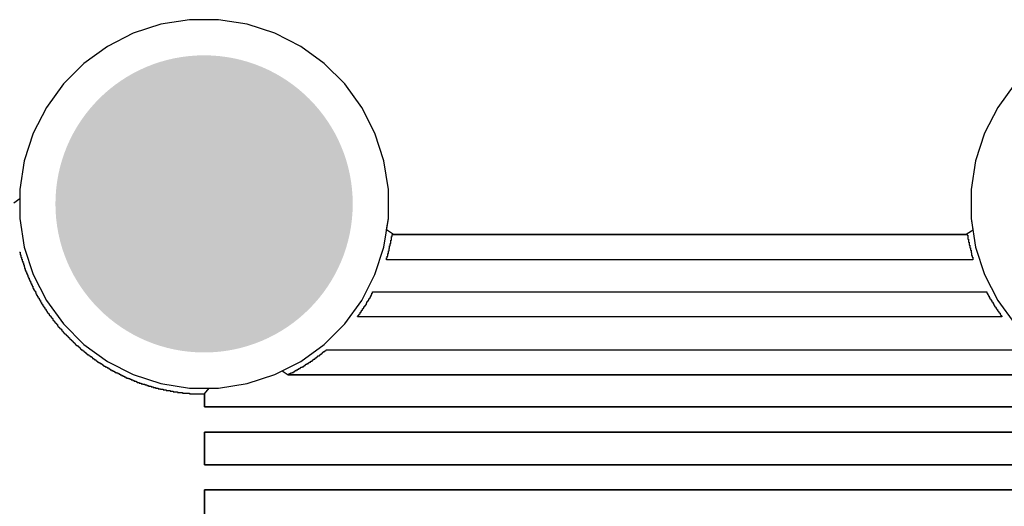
# Model space of a CAD drawing. Header units: inches. Extents: x 0 to 140, y 0 to 140.
# Tile 34 of 42: x 115 to 131, y 17 to 25. Entities that reach past the tile are written whole.
import ezdxf

# ---------------------------------------------------------------- set-up
doc = ezdxf.new("R2010")
doc.units = ezdxf.units.IN
for name, color, linetype in [('BOTTOM', 5, 'Continuous'), ('Bottom Solder', 6, 'Continuous'), ('Pad Holes', 156, 'Continuous'), ('TOP', 1, 'Continuous'), ('Top Solder', 216, 'Continuous')]:
    doc.layers.add(name, color=color, linetype=linetype)

msp = doc.modelspace()

# ---------------------------------------------------------------- hatches: boundary and pattern name
at = {"layer": 'BOTTOM'}
h = msp.add_hatch(color=5, dxfattribs=at)
edge = h.paths.add_edge_path()
edge.add_arc((118, 22), 1.5, 0, 360)
at = {"layer": 'Bottom Solder'}
h = msp.add_hatch(color=6, dxfattribs=at)
edge = h.paths.add_edge_path()
edge.add_arc((118, 22), 2.5, 0, 360)
at = {"layer": 'Pad Holes'}
h = msp.add_hatch(color=7, dxfattribs=at)
edge = h.paths.add_edge_path()
edge.add_arc((118, 22), 1.75, 0, 360)
at = {"layer": 'TOP'}
h = msp.add_hatch(color=1, dxfattribs=at)
edge = h.paths.add_edge_path()
edge.add_arc((118, 22), 1.5, 0, 360)
at = {"layer": 'Top Solder'}
h = msp.add_hatch(color=216, dxfattribs=at)
edge = h.paths.add_edge_path()
edge.add_arc((118, 22), 2.5, 0, 360)

# ---------------------------------------------------------------- linework, layer by layer
at = {"layer": 'BOTTOM'}
for p, q in [((117.274, 25.023), (116.81, 24.873)), ((117.756, 25.1), (117.274, 25.023)), ((118.244, 25.1), (117.756, 25.1)), ((118.726, 25.023), (118.244, 25.1)), ((119.19, 24.873), (118.726, 25.023)), ((116.81, 24.873), (116.375, 24.651)), ((119.625, 24.651), (119.19, 24.873)), ((116.375, 24.651), (115.98, 24.364)), ((120.02, 24.364), (119.625, 24.651)), ((115.98, 24.364), (115.635, 24.019)), ((120.365, 24.019), (120.02, 24.364)), ((115.635, 24.019), (115.349, 23.624)), ((120.651, 23.624), (120.365, 24.019)), ((131.635, 24.019), (131.349, 23.624)), ((115.349, 23.624), (115.127, 23.19)), ((120.873, 23.19), (120.651, 23.624)), ((131.349, 23.624), (131.127, 23.19)), ((115.127, 23.19), (114.976, 22.726)), ((121.024, 22.726), (120.873, 23.19)), ((131.127, 23.19), (130.976, 22.726)), ((114.976, 22.726), (114.9, 22.244)), ((121.1, 22.244), (121.024, 22.726)), ((130.976, 22.726), (130.9, 22.244)), ((114.9, 22.244), (114.9, 22.083)), ((121.1, 21.756), (121.1, 22.244)), ((130.9, 22.244), (130.9, 21.756)), ((114.9, 22.083), (114.802, 22.012)), ((121.07, 21.566), (121.1, 21.756)), ((130.9, 21.756), (130.93, 21.565)), ((121.185, 21.483), (121.07, 21.566)), ((130.908, 21.543), (130.815, 21.483)), ((130.93, 21.565), (130.908, 21.543)), ((121.141, 21.335), (121.141, 21.388)), ((121.141, 21.388), (121.152, 21.388)), ((121.152, 21.388), (121.152, 21.451)), ((121.152, 21.451), (121.163, 21.451)), ((121.163, 21.451), (121.163, 21.483)), ((121.163, 21.483), (128.888, 21.483)), ((130.815, 21.483), (121.185, 21.483)), ((128.888, 21.483), (128.899, 21.483)), ((128.899, 21.483), (130.835, 21.483)), ((130.835, 21.483), (130.835, 21.473)), ((130.835, 21.473), (130.846, 21.473)), ((130.846, 21.473), (130.846, 21.409)), ((130.846, 21.409), (130.856, 21.409)), ((130.856, 21.409), (130.856, 21.356)), ((121.099, 21.166), (121.099, 21.208)), ((121.099, 21.208), (121.11, 21.208)), ((121.11, 21.208), (121.11, 21.25)), ((121.11, 21.25), (121.12, 21.25)), ((121.12, 21.25), (121.12, 21.293)), ((121.12, 21.293), (121.131, 21.293)), ((121.131, 21.293), (121.131, 21.335)), ((121.131, 21.335), (121.141, 21.335)), ((130.856, 21.356), (130.867, 21.356)), ((130.867, 21.356), (130.867, 21.303)), ((130.867, 21.303), (130.878, 21.303)), ((130.878, 21.303), (130.878, 21.261)), ((130.878, 21.261), (130.888, 21.261)), ((130.888, 21.261), (130.888, 21.219)), ((130.888, 21.219), (130.899, 21.219)), ((130.899, 21.219), (130.899, 21.176)), ((114.898, 21.187), (114.908, 21.187)), ((114.908, 21.187), (114.908, 21.144)), ((114.908, 21.144), (114.919, 21.144)), ((114.919, 21.144), (114.919, 21.102)), ((114.919, 21.102), (114.929, 21.102)), ((114.929, 21.102), (114.929, 21.07)), ((114.929, 21.07), (114.94, 21.07)), ((114.94, 21.07), (114.94, 21.039)), ((114.94, 21.039), (114.951, 21.039)), ((114.951, 21.039), (114.951, 21.007)), ((121.067, 21.06), (121.067, 21.092)), ((121.067, 21.092), (121.078, 21.092)), ((130.931, 21.06), (121.067, 21.06)), ((121.078, 21.092), (121.078, 21.123)), ((121.078, 21.123), (121.089, 21.123)), ((121.089, 21.123), (121.089, 21.166)), ((121.089, 21.166), (121.099, 21.166)), ((130.899, 21.176), (130.909, 21.176)), ((130.909, 21.176), (130.909, 21.134)), ((130.909, 21.134), (130.92, 21.134)), ((130.92, 21.134), (130.92, 21.102)), ((130.92, 21.102), (130.931, 21.102)), ((130.931, 21.102), (130.931, 21.06)), ((114.951, 21.007), (114.961, 21.007)), ((114.961, 21.007), (114.961, 20.975)), ((114.961, 20.975), (114.972, 20.975)), ((114.972, 20.975), (114.972, 20.943)), ((114.972, 20.943), (114.982, 20.943)), ((114.982, 20.943), (114.982, 20.912)), ((114.982, 20.912), (114.993, 20.912)), ((114.993, 20.912), (114.993, 20.88)), ((114.993, 20.88), (115.003, 20.88)), ((115.003, 20.88), (115.003, 20.859)), ((115.003, 20.859), (115.014, 20.859)), ((115.014, 20.859), (115.014, 20.827)), ((115.014, 20.827), (115.025, 20.827)), ((115.025, 20.827), (115.025, 20.806)), ((115.025, 20.806), (115.035, 20.806)), ((115.035, 20.806), (115.035, 20.774)), ((115.035, 20.774), (115.046, 20.774)), ((115.046, 20.774), (115.046, 20.753)), ((115.046, 20.753), (115.056, 20.753)), ((115.056, 20.753), (115.056, 20.721)), ((115.056, 20.721), (115.067, 20.721)), ((115.067, 20.721), (115.067, 20.7)), ((115.067, 20.7), (115.078, 20.7)), ((115.078, 20.7), (115.078, 20.679)), ((115.078, 20.679), (115.088, 20.679)), ((115.088, 20.679), (115.088, 20.658)), ((115.088, 20.658), (115.099, 20.658)), ((115.099, 20.658), (115.099, 20.636)), ((115.099, 20.636), (115.109, 20.636)), ((115.109, 20.636), (115.109, 20.615)), ((115.109, 20.615), (115.12, 20.615)), ((115.12, 20.615), (115.12, 20.584)), ((115.12, 20.584), (115.13, 20.584)), ((115.13, 20.584), (115.13, 20.562)), ((115.13, 20.562), (115.141, 20.562)), ((115.141, 20.562), (115.141, 20.541)), ((115.141, 20.541), (115.152, 20.541)), ((115.152, 20.541), (115.152, 20.531)), ((115.152, 20.531), (115.162, 20.531)), ((115.162, 20.531), (115.162, 20.509)), ((115.162, 20.509), (115.173, 20.509)), ((115.173, 20.509), (115.173, 20.488)), ((115.173, 20.488), (115.183, 20.488)), ((115.183, 20.488), (115.183, 20.467)), ((115.183, 20.467), (115.194, 20.467)), ((115.194, 20.467), (115.194, 20.446)), ((115.194, 20.446), (115.204, 20.446)), ((115.204, 20.446), (115.204, 20.425)), ((115.204, 20.425), (115.215, 20.425)), ((115.215, 20.425), (115.215, 20.414)), ((115.215, 20.414), (115.226, 20.414)), ((115.226, 20.414), (115.226, 20.393)), ((115.226, 20.393), (115.236, 20.393)), ((115.236, 20.393), (115.236, 20.372)), ((115.236, 20.372), (115.247, 20.372)), ((115.247, 20.372), (115.247, 20.351)), ((120.76, 20.361), (120.76, 20.382)), ((120.76, 20.382), (120.771, 20.382)), ((120.771, 20.382), (120.771, 20.404)), ((120.771, 20.404), (120.782, 20.404)), ((120.782, 20.404), (120.782, 20.414)), ((120.782, 20.414), (120.792, 20.414)), ((120.792, 20.414), (120.792, 20.435)), ((120.792, 20.435), (120.803, 20.435)), ((120.803, 20.435), (120.803, 20.457)), ((120.803, 20.457), (120.813, 20.457)), ((120.813, 20.457), (120.813, 20.478)), ((120.813, 20.478), (120.824, 20.478)), ((120.824, 20.478), (120.824, 20.499)), ((120.824, 20.499), (120.835, 20.499)), ((120.835, 20.499), (120.835, 20.52)), ((120.835, 20.52), (128.877, 20.52)), ((128.877, 20.52), (128.888, 20.52)), ((128.888, 20.52), (131.163, 20.52)), ((131.163, 20.52), (131.163, 20.499)), ((131.163, 20.499), (131.174, 20.499)), ((131.174, 20.499), (131.174, 20.478)), ((131.174, 20.478), (131.185, 20.478)), ((131.185, 20.478), (131.185, 20.467)), ((131.185, 20.467), (131.195, 20.467)), ((131.195, 20.467), (131.195, 20.446)), ((131.195, 20.446), (131.206, 20.446)), ((131.206, 20.446), (131.206, 20.425)), ((131.206, 20.425), (131.216, 20.425)), ((131.216, 20.425), (131.216, 20.404)), ((131.216, 20.404), (131.227, 20.404)), ((131.227, 20.404), (131.227, 20.393)), ((131.227, 20.393), (131.237, 20.393)), ((131.237, 20.393), (131.237, 20.372)), ((131.237, 20.372), (131.248, 20.372)), ((131.248, 20.372), (131.248, 20.351)), ((115.247, 20.351), (115.257, 20.351)), ((115.257, 20.351), (115.257, 20.34)), ((115.257, 20.34), (115.268, 20.34)), ((115.268, 20.34), (115.268, 20.319)), ((115.268, 20.319), (115.279, 20.319)), ((115.279, 20.319), (115.279, 20.308)), ((115.279, 20.308), (115.289, 20.308)), ((115.289, 20.308), (115.289, 20.287)), ((115.289, 20.287), (115.3, 20.287)), ((115.3, 20.287), (115.3, 20.266)), ((115.3, 20.266), (115.31, 20.266)), ((115.31, 20.266), (115.31, 20.256)), ((115.31, 20.256), (115.321, 20.256)), ((115.321, 20.256), (115.321, 20.234)), ((115.321, 20.234), (115.331, 20.234)), ((115.331, 20.234), (115.331, 20.224)), ((115.331, 20.224), (115.342, 20.224)), ((115.342, 20.224), (115.342, 20.203)), ((120.655, 20.203), (120.655, 20.213)), ((120.655, 20.213), (120.665, 20.213)), ((120.665, 20.213), (120.665, 20.234)), ((120.665, 20.234), (120.676, 20.234)), ((120.676, 20.234), (120.676, 20.245)), ((120.676, 20.245), (120.686, 20.245)), ((120.686, 20.245), (120.686, 20.266)), ((120.686, 20.266), (120.697, 20.266)), ((120.697, 20.266), (120.697, 20.277)), ((120.697, 20.277), (120.708, 20.277)), ((120.708, 20.277), (120.708, 20.298)), ((120.708, 20.298), (120.718, 20.298)), ((120.718, 20.298), (120.718, 20.308)), ((120.718, 20.308), (120.729, 20.308)), ((120.729, 20.308), (120.729, 20.33)), ((120.729, 20.33), (120.739, 20.33)), ((120.739, 20.33), (120.739, 20.351)), ((120.739, 20.351), (120.75, 20.351)), ((120.75, 20.351), (120.75, 20.361)), ((120.75, 20.361), (120.76, 20.361)), ((131.248, 20.351), (131.259, 20.351)), ((131.259, 20.351), (131.259, 20.34)), ((131.259, 20.34), (131.269, 20.34)), ((131.269, 20.34), (131.269, 20.319)), ((131.269, 20.319), (131.28, 20.319)), ((131.28, 20.319), (131.28, 20.298)), ((131.28, 20.298), (131.29, 20.298)), ((131.29, 20.298), (131.29, 20.287)), ((131.29, 20.287), (131.301, 20.287)), ((131.301, 20.287), (131.301, 20.266)), ((131.301, 20.266), (131.312, 20.266)), ((131.312, 20.266), (131.312, 20.256)), ((131.312, 20.256), (131.322, 20.256)), ((131.322, 20.256), (131.322, 20.234)), ((131.322, 20.234), (131.333, 20.234)), ((131.333, 20.234), (131.333, 20.224)), ((131.333, 20.224), (131.343, 20.224)), ((131.343, 20.224), (131.343, 20.203)), ((115.342, 20.203), (115.353, 20.203)), ((115.353, 20.203), (115.353, 20.192)), ((115.353, 20.192), (115.363, 20.192)), ((115.363, 20.192), (115.363, 20.171)), ((115.363, 20.171), (115.374, 20.171)), ((115.374, 20.171), (115.374, 20.16)), ((115.374, 20.16), (115.384, 20.16)), ((115.384, 20.16), (115.384, 20.15)), ((115.384, 20.15), (115.395, 20.15)), ((115.395, 20.15), (115.395, 20.129)), ((115.395, 20.129), (115.406, 20.129)), ((115.406, 20.129), (115.406, 20.118)), ((115.406, 20.118), (115.416, 20.118)), ((115.416, 20.118), (115.416, 20.107)), ((115.416, 20.107), (115.427, 20.107)), ((115.427, 20.107), (115.427, 20.086)), ((115.427, 20.086), (115.437, 20.086)), ((115.437, 20.086), (115.437, 20.076)), ((115.437, 20.076), (115.448, 20.076)), ((115.448, 20.076), (115.448, 20.065)), ((115.448, 20.065), (115.458, 20.065)), ((115.458, 20.065), (115.458, 20.044)), ((115.458, 20.044), (115.469, 20.044)), ((115.469, 20.044), (115.469, 20.033)), ((120.581, 20.097), (120.581, 20.107)), ((120.581, 20.107), (120.591, 20.107)), ((131.417, 20.097), (120.581, 20.097)), ((120.591, 20.107), (120.591, 20.129)), ((120.591, 20.129), (120.602, 20.129)), ((120.602, 20.129), (120.602, 20.139)), ((120.602, 20.139), (120.612, 20.139)), ((120.612, 20.139), (120.612, 20.15)), ((120.612, 20.15), (120.623, 20.15)), ((120.623, 20.15), (120.623, 20.171)), ((120.623, 20.171), (120.633, 20.171)), ((120.633, 20.171), (120.633, 20.181)), ((120.633, 20.181), (120.644, 20.181)), ((120.644, 20.181), (120.644, 20.203)), ((120.644, 20.203), (120.655, 20.203)), ((131.343, 20.203), (131.354, 20.203)), ((131.354, 20.203), (131.354, 20.192)), ((131.354, 20.192), (131.364, 20.192)), ((131.364, 20.192), (131.364, 20.171)), ((131.364, 20.171), (131.375, 20.171)), ((131.375, 20.171), (131.375, 20.16)), ((131.375, 20.16), (131.386, 20.16)), ((131.386, 20.16), (131.386, 20.139)), ((131.386, 20.139), (131.396, 20.139)), ((131.396, 20.139), (131.396, 20.129)), ((131.396, 20.129), (131.407, 20.129)), ((131.407, 20.129), (131.407, 20.118)), ((131.407, 20.118), (131.417, 20.118)), ((131.417, 20.118), (131.417, 20.097)), ((115.469, 20.033), (115.48, 20.033)), ((115.48, 20.033), (115.48, 20.023)), ((115.48, 20.023), (115.49, 20.023)), ((115.49, 20.023), (115.49, 20.002)), ((115.49, 20.002), (115.501, 20.002)), ((115.501, 20.002), (115.501, 19.991)), ((115.501, 19.991), (115.511, 19.991)), ((115.511, 19.991), (115.511, 19.98)), ((115.511, 19.98), (115.522, 19.98)), ((115.522, 19.98), (115.522, 19.97)), ((115.522, 19.97), (115.533, 19.97)), ((115.533, 19.97), (115.533, 19.949)), ((115.533, 19.949), (115.543, 19.949)), ((115.543, 19.949), (115.543, 19.938)), ((115.543, 19.938), (115.554, 19.938)), ((115.554, 19.938), (115.554, 19.927)), ((115.554, 19.927), (115.564, 19.927)), ((115.564, 19.927), (115.564, 19.917)), ((115.564, 19.917), (115.575, 19.917)), ((115.575, 19.917), (115.575, 19.906)), ((115.575, 19.906), (115.585, 19.906)), ((115.585, 19.906), (115.585, 19.896)), ((115.585, 19.896), (115.596, 19.896)), ((115.596, 19.896), (115.596, 19.885)), ((115.596, 19.885), (115.607, 19.885)), ((115.607, 19.885), (115.607, 19.864)), ((115.607, 19.864), (115.617, 19.864)), ((115.617, 19.864), (115.617, 19.853)), ((115.617, 19.853), (115.628, 19.853)), ((115.628, 19.853), (115.628, 19.843)), ((115.628, 19.843), (115.638, 19.843)), ((115.638, 19.843), (115.638, 19.832)), ((115.638, 19.832), (115.649, 19.832)), ((115.649, 19.832), (115.649, 19.822)), ((115.649, 19.822), (115.66, 19.822)), ((115.66, 19.822), (115.66, 19.811)), ((115.66, 19.811), (115.67, 19.811)), ((115.67, 19.811), (115.67, 19.8)), ((115.67, 19.8), (115.681, 19.8)), ((115.681, 19.8), (115.681, 19.79)), ((115.681, 19.79), (115.691, 19.79)), ((115.691, 19.79), (115.691, 19.779)), ((115.691, 19.779), (115.702, 19.779)), ((115.702, 19.779), (115.702, 19.769)), ((115.702, 19.769), (115.712, 19.769)), ((115.712, 19.769), (115.712, 19.758)), ((115.712, 19.758), (115.723, 19.758)), ((115.723, 19.758), (115.723, 19.748)), ((115.723, 19.748), (115.734, 19.748)), ((115.734, 19.748), (115.734, 19.737)), ((115.734, 19.737), (115.744, 19.737)), ((115.744, 19.737), (115.744, 19.726)), ((115.744, 19.726), (115.755, 19.726)), ((115.755, 19.726), (115.755, 19.716)), ((115.755, 19.716), (115.765, 19.716)), ((115.765, 19.716), (115.765, 19.705)), ((115.765, 19.705), (115.776, 19.705)), ((115.776, 19.705), (115.776, 19.695)), ((115.776, 19.695), (115.787, 19.695)), ((115.787, 19.695), (115.787, 19.684)), ((115.787, 19.684), (115.797, 19.684)), ((115.797, 19.684), (115.797, 19.673)), ((115.797, 19.673), (115.808, 19.673)), ((115.808, 19.673), (115.808, 19.663)), ((115.808, 19.663), (115.818, 19.663)), ((115.818, 19.663), (115.818, 19.652)), ((115.818, 19.652), (115.829, 19.652)), ((115.829, 19.652), (115.829, 19.642)), ((115.829, 19.642), (115.839, 19.642)), ((115.839, 19.642), (115.839, 19.631)), ((115.839, 19.631), (115.85, 19.631)), ((115.85, 19.631), (115.85, 19.621)), ((115.85, 19.621), (115.861, 19.621)), ((115.861, 19.621), (115.861, 19.61)), ((115.861, 19.61), (115.882, 19.61)), ((115.882, 19.61), (115.882, 19.599)), ((115.882, 19.599), (115.892, 19.599)), ((115.892, 19.599), (115.892, 19.589)), ((115.892, 19.589), (115.903, 19.589)), ((115.903, 19.589), (115.903, 19.578)), ((115.903, 19.578), (115.914, 19.578)), ((115.914, 19.578), (115.914, 19.568)), ((115.914, 19.568), (115.924, 19.568)), ((115.924, 19.568), (115.924, 19.557)), ((115.924, 19.557), (115.935, 19.557)), ((115.935, 19.557), (115.935, 19.546)), ((115.935, 19.546), (115.956, 19.546)), ((115.956, 19.546), (115.956, 19.536)), ((120.051, 19.536), (120.051, 19.546)), ((120.051, 19.546), (120.263, 19.546)), ((120.263, 19.546), (120.274, 19.546)), ((120.274, 19.546), (131.947, 19.546)), ((115.956, 19.536), (115.966, 19.536)), ((115.966, 19.536), (115.966, 19.525)), ((115.966, 19.525), (115.977, 19.525)), ((115.977, 19.525), (115.977, 19.515)), ((115.977, 19.515), (115.988, 19.515)), ((115.988, 19.515), (115.988, 19.504)), ((115.988, 19.504), (115.998, 19.504)), ((115.998, 19.504), (115.998, 19.494)), ((115.998, 19.494), (116.019, 19.494)), ((116.019, 19.494), (116.019, 19.483)), ((116.019, 19.483), (116.03, 19.483)), ((116.03, 19.483), (116.03, 19.472)), ((116.03, 19.472), (116.041, 19.472)), ((116.041, 19.472), (116.041, 19.462)), ((116.041, 19.462), (116.062, 19.462)), ((116.062, 19.462), (116.062, 19.451)), ((116.062, 19.451), (116.072, 19.451)), ((116.072, 19.451), (116.072, 19.441)), ((116.072, 19.441), (116.083, 19.441)), ((116.083, 19.441), (116.083, 19.43)), ((116.083, 19.43), (116.104, 19.43)), ((116.104, 19.43), (116.104, 19.419)), ((116.104, 19.419), (116.115, 19.419)), ((116.115, 19.419), (116.115, 19.409)), ((116.115, 19.409), (116.125, 19.409)), ((116.125, 19.409), (116.125, 19.398)), ((116.125, 19.398), (116.146, 19.398)), ((116.146, 19.398), (116.146, 19.388)), ((116.146, 19.388), (116.157, 19.388)), ((116.157, 19.388), (116.157, 19.377)), ((116.157, 19.377), (116.178, 19.377)), ((116.178, 19.377), (116.178, 19.367)), ((119.829, 19.367), (119.829, 19.377)), ((119.829, 19.377), (119.84, 19.377)), ((119.84, 19.377), (119.84, 19.388)), ((119.84, 19.388), (119.861, 19.388)), ((119.861, 19.388), (119.861, 19.398)), ((119.861, 19.398), (119.872, 19.398)), ((119.872, 19.398), (119.872, 19.409)), ((119.872, 19.409), (119.893, 19.409)), ((119.893, 19.409), (119.893, 19.419)), ((119.893, 19.419), (119.903, 19.419)), ((119.903, 19.419), (119.903, 19.43)), ((119.903, 19.43), (119.914, 19.43)), ((119.914, 19.43), (119.914, 19.441)), ((119.914, 19.441), (119.935, 19.441)), ((119.935, 19.441), (119.935, 19.451)), ((119.935, 19.451), (119.946, 19.451)), ((119.946, 19.451), (119.946, 19.462)), ((119.946, 19.462), (119.956, 19.462)), ((119.956, 19.462), (119.956, 19.472)), ((119.956, 19.472), (119.977, 19.472)), ((119.977, 19.472), (119.977, 19.483)), ((119.977, 19.483), (119.988, 19.483)), ((119.988, 19.483), (119.988, 19.494)), ((119.988, 19.494), (119.999, 19.494)), ((119.999, 19.494), (119.999, 19.504)), ((119.999, 19.504), (120.009, 19.504)), ((120.009, 19.504), (120.009, 19.515)), ((120.009, 19.515), (120.03, 19.515)), ((120.03, 19.515), (120.03, 19.525)), ((120.03, 19.525), (120.041, 19.525)), ((120.041, 19.525), (120.041, 19.536)), ((120.041, 19.536), (120.051, 19.536)), ((116.178, 19.367), (116.189, 19.367)), ((116.189, 19.367), (116.189, 19.356)), ((116.189, 19.356), (116.199, 19.356)), ((116.199, 19.356), (116.199, 19.345)), ((116.199, 19.345), (116.22, 19.345)), ((116.22, 19.345), (116.22, 19.335)), ((116.22, 19.335), (116.231, 19.335)), ((116.231, 19.335), (116.231, 19.324)), ((116.231, 19.324), (116.252, 19.324)), ((116.252, 19.324), (116.252, 19.314)), ((116.252, 19.314), (116.273, 19.314)), ((116.273, 19.314), (116.273, 19.303)), ((116.273, 19.303), (116.284, 19.303)), ((116.284, 19.303), (116.284, 19.292)), ((116.284, 19.292), (116.305, 19.292)), ((116.305, 19.292), (116.305, 19.282)), ((116.305, 19.282), (116.316, 19.282)), ((116.316, 19.282), (116.316, 19.271)), ((116.316, 19.271), (116.337, 19.271)), ((116.337, 19.271), (116.337, 19.261)), ((116.337, 19.261), (116.358, 19.261)), ((116.358, 19.261), (116.358, 19.25)), ((116.358, 19.25), (116.369, 19.25)), ((116.369, 19.25), (116.369, 19.24)), ((116.369, 19.24), (116.39, 19.24)), ((116.39, 19.24), (116.39, 19.229)), ((116.39, 19.229), (116.411, 19.229)), ((116.411, 19.229), (116.411, 19.218)), ((116.411, 19.218), (116.422, 19.218)), ((116.422, 19.218), (116.422, 19.208)), ((119.575, 19.208), (119.575, 19.218)), ((119.575, 19.218), (119.596, 19.218)), ((119.596, 19.218), (119.596, 19.229)), ((119.596, 19.229), (119.618, 19.229)), ((119.618, 19.229), (119.618, 19.24)), ((119.618, 19.24), (119.628, 19.24)), ((119.628, 19.24), (119.628, 19.25)), ((119.628, 19.25), (119.649, 19.25)), ((119.649, 19.25), (119.649, 19.261)), ((119.649, 19.261), (119.67, 19.261)), ((119.67, 19.261), (119.67, 19.271)), ((119.67, 19.271), (119.681, 19.271)), ((119.681, 19.271), (119.681, 19.282)), ((119.681, 19.282), (119.702, 19.282)), ((119.702, 19.282), (119.702, 19.292)), ((119.702, 19.292), (119.713, 19.292)), ((119.713, 19.292), (119.713, 19.303)), ((119.713, 19.303), (119.734, 19.303)), ((119.734, 19.303), (119.734, 19.314)), ((119.734, 19.314), (119.755, 19.314)), ((119.755, 19.314), (119.755, 19.324)), ((119.755, 19.324), (119.766, 19.324)), ((119.766, 19.324), (119.766, 19.335)), ((119.766, 19.335), (119.787, 19.335)), ((119.787, 19.335), (119.787, 19.345)), ((119.787, 19.345), (119.797, 19.345)), ((119.797, 19.345), (119.797, 19.356)), ((119.797, 19.356), (119.819, 19.356)), ((119.819, 19.356), (119.819, 19.367)), ((119.819, 19.367), (119.829, 19.367)), ((116.422, 19.208), (116.443, 19.208)), ((116.443, 19.208), (116.443, 19.197)), ((116.443, 19.197), (116.464, 19.197)), ((116.464, 19.197), (116.464, 19.187)), ((116.464, 19.187), (116.485, 19.187)), ((116.485, 19.187), (116.485, 19.176)), ((116.485, 19.176), (116.506, 19.176)), ((116.506, 19.176), (116.506, 19.165)), ((116.506, 19.165), (116.527, 19.165)), ((116.527, 19.165), (116.527, 19.155)), ((116.527, 19.155), (116.549, 19.155)), ((116.549, 19.155), (116.549, 19.144)), ((116.549, 19.144), (116.57, 19.144)), ((116.57, 19.144), (116.57, 19.134)), ((116.57, 19.134), (116.591, 19.134)), ((116.591, 19.134), (116.591, 19.123)), ((116.591, 19.123), (116.612, 19.123)), ((116.612, 19.123), (116.612, 19.113)), ((116.612, 19.113), (116.633, 19.113)), ((116.633, 19.113), (116.633, 19.102)), ((116.633, 19.102), (116.654, 19.102)), ((116.654, 19.102), (116.654, 19.091)), ((116.654, 19.091), (116.676, 19.091)), ((116.676, 19.091), (116.676, 19.081)), ((116.676, 19.081), (116.697, 19.081)), ((116.697, 19.081), (116.697, 19.07)), ((116.697, 19.07), (116.728, 19.07)), ((116.728, 19.07), (116.728, 19.06)), ((116.728, 19.06), (116.75, 19.06)), ((116.75, 19.06), (116.75, 19.049)), ((116.75, 19.049), (116.771, 19.049)), ((116.771, 19.049), (116.771, 19.038)), ((118.726, 18.976), (119.19, 19.127)), ((119.19, 19.127), (119.312, 19.189)), ((119.312, 19.189), (119.416, 19.123)), ((119.416, 19.123), (119.416, 19.134)), ((119.416, 19.134), (119.438, 19.134)), ((132.581, 19.123), (119.416, 19.123)), ((119.416, 19.123), (119.669, 19.123)), ((119.438, 19.134), (119.438, 19.144)), ((119.438, 19.144), (119.459, 19.144)), ((119.459, 19.144), (119.459, 19.155)), ((119.459, 19.155), (119.48, 19.155)), ((119.48, 19.155), (119.48, 19.165)), ((119.48, 19.165), (119.501, 19.165)), ((119.501, 19.165), (119.501, 19.176)), ((119.501, 19.176), (119.522, 19.176)), ((119.522, 19.176), (119.522, 19.187)), ((119.522, 19.187), (119.533, 19.187)), ((119.533, 19.187), (119.533, 19.197)), ((119.533, 19.197), (119.554, 19.197)), ((119.554, 19.197), (119.554, 19.208)), ((119.554, 19.208), (119.575, 19.208)), ((119.669, 19.123), (132.325, 19.123)), ((116.771, 19.038), (116.802, 19.038)), ((116.802, 19.038), (116.802, 19.028)), ((116.802, 19.028), (116.824, 19.028)), ((116.824, 19.028), (116.824, 19.017)), ((116.824, 19.017), (116.855, 19.017)), ((116.855, 19.017), (116.855, 19.007)), ((116.855, 19.007), (116.877, 19.007)), ((116.877, 19.007), (116.877, 18.996)), ((116.877, 18.996), (116.908, 18.996)), ((116.908, 18.996), (116.908, 18.986)), ((116.908, 18.986), (116.94, 18.986)), ((116.94, 18.986), (116.94, 18.975)), ((116.94, 18.975), (116.972, 18.975)), ((116.972, 18.975), (116.972, 18.964)), ((116.972, 18.964), (117.004, 18.964)), ((117.004, 18.964), (117.004, 18.954)), ((117.004, 18.954), (117.035, 18.954)), ((117.035, 18.954), (117.035, 18.943)), ((117.035, 18.943), (117.067, 18.943)), ((117.067, 18.943), (117.067, 18.933)), ((117.067, 18.933), (117.109, 18.933)), ((117.109, 18.933), (117.109, 18.922)), ((117.109, 18.922), (117.141, 18.922)), ((117.141, 18.922), (117.141, 18.911)), ((117.141, 18.911), (117.183, 18.911)), ((117.183, 18.911), (117.183, 18.901)), ((117.183, 18.901), (117.226, 18.901)), ((117.226, 18.901), (117.226, 18.89)), ((117.226, 18.89), (117.268, 18.89)), ((117.268, 18.89), (117.268, 18.88)), ((117.268, 18.88), (117.31, 18.88)), ((117.31, 18.88), (117.31, 18.869)), ((118.009, 18.806), (118.088, 18.9)), ((118.088, 18.9), (118.244, 18.9)), ((118.244, 18.9), (118.726, 18.976)), ((117.31, 18.869), (117.363, 18.869)), ((117.363, 18.869), (117.363, 18.859)), ((117.363, 18.859), (117.427, 18.859)), ((117.427, 18.859), (117.427, 18.848)), ((117.427, 18.848), (117.48, 18.848)), ((117.48, 18.848), (117.48, 18.837)), ((117.48, 18.837), (117.554, 18.837)), ((117.554, 18.837), (117.554, 18.827)), ((117.554, 18.827), (117.639, 18.827)), ((117.639, 18.827), (117.639, 18.816)), ((117.639, 18.816), (117.755, 18.816)), ((117.755, 18.816), (117.755, 18.806)), ((117.755, 18.806), (118.009, 18.806)), ((118.009, 18.806), (118.009, 18.583)), ((118.009, 18.773), (118.009, 18.806)), ((118.009, 18.583), (118.009, 18.773)), ((118.009, 18.583), (134.01, 18.583)), ((134.01, 18.583), (118.009, 18.583)), ((134.01, 18.16), (118.009, 18.16)), ((118.009, 18.16), (118.009, 17.61)), ((118.009, 17.61), (118.009, 18.16)), ((118.009, 18.16), (134.01, 18.16)), ((118.009, 17.61), (134.01, 17.61)), ((134.01, 17.61), (118.009, 17.61)), ((134.01, 17.186), (118.009, 17.186)), ((118.009, 17.186), (118.009, 16.636)), ((118.009, 16.636), (118.009, 17.186)), ((118.009, 17.186), (134.01, 17.186))]:
    msp.add_line(p, q, dxfattribs=at)
at = {"layer": 'Bottom Solder'}
for p, q in [((121.141, 21.335), (121.141, 21.388)), ((121.141, 21.388), (121.152, 21.388)), ((121.152, 21.388), (121.152, 21.451)), ((121.152, 21.451), (121.163, 21.451)), ((121.163, 21.451), (121.163, 21.483)), ((121.163, 21.483), (128.888, 21.483)), ((128.888, 21.483), (128.899, 21.483)), ((128.899, 21.483), (130.835, 21.483)), ((130.835, 21.483), (130.835, 21.473)), ((130.835, 21.473), (130.846, 21.473)), ((130.846, 21.473), (130.846, 21.409)), ((130.846, 21.409), (130.856, 21.409)), ((130.856, 21.409), (130.856, 21.356)), ((121.099, 21.166), (121.099, 21.208)), ((121.099, 21.208), (121.11, 21.208)), ((121.11, 21.208), (121.11, 21.25)), ((121.11, 21.25), (121.12, 21.25)), ((121.12, 21.25), (121.12, 21.293)), ((121.12, 21.293), (121.131, 21.293)), ((121.131, 21.293), (121.131, 21.335)), ((121.131, 21.335), (121.141, 21.335)), ((130.856, 21.356), (130.867, 21.356)), ((130.867, 21.356), (130.867, 21.303)), ((130.867, 21.303), (130.878, 21.303)), ((130.878, 21.303), (130.878, 21.261)), ((130.878, 21.261), (130.888, 21.261)), ((130.888, 21.261), (130.888, 21.219)), ((130.888, 21.219), (130.899, 21.219)), ((130.899, 21.219), (130.899, 21.176)), ((114.898, 21.187), (114.908, 21.187)), ((114.908, 21.187), (114.908, 21.144)), ((114.908, 21.144), (114.919, 21.144)), ((114.919, 21.144), (114.919, 21.102)), ((114.919, 21.102), (114.929, 21.102)), ((114.929, 21.102), (114.929, 21.07)), ((114.929, 21.07), (114.94, 21.07)), ((114.94, 21.07), (114.94, 21.039)), ((114.94, 21.039), (114.951, 21.039)), ((114.951, 21.039), (114.951, 21.007)), ((121.067, 21.06), (121.067, 21.092)), ((121.067, 21.092), (121.078, 21.092)), ((130.931, 21.06), (121.067, 21.06)), ((121.078, 21.092), (121.078, 21.123)), ((121.078, 21.123), (121.089, 21.123)), ((121.089, 21.123), (121.089, 21.166)), ((121.089, 21.166), (121.099, 21.166)), ((130.899, 21.176), (130.909, 21.176)), ((130.909, 21.176), (130.909, 21.134)), ((130.909, 21.134), (130.92, 21.134)), ((130.92, 21.134), (130.92, 21.102)), ((130.92, 21.102), (130.931, 21.102)), ((130.931, 21.102), (130.931, 21.06)), ((114.951, 21.007), (114.961, 21.007)), ((114.961, 21.007), (114.961, 20.975)), ((114.961, 20.975), (114.972, 20.975)), ((114.972, 20.975), (114.972, 20.943)), ((114.972, 20.943), (114.982, 20.943)), ((114.982, 20.943), (114.982, 20.912)), ((114.982, 20.912), (114.993, 20.912)), ((114.993, 20.912), (114.993, 20.88)), ((114.993, 20.88), (115.003, 20.88)), ((115.003, 20.88), (115.003, 20.859)), ((115.003, 20.859), (115.014, 20.859)), ((115.014, 20.859), (115.014, 20.827)), ((115.014, 20.827), (115.025, 20.827)), ((115.025, 20.827), (115.025, 20.806)), ((115.025, 20.806), (115.035, 20.806)), ((115.035, 20.806), (115.035, 20.774)), ((115.035, 20.774), (115.046, 20.774)), ((115.046, 20.774), (115.046, 20.753)), ((115.046, 20.753), (115.056, 20.753)), ((115.056, 20.753), (115.056, 20.721)), ((115.056, 20.721), (115.067, 20.721)), ((115.067, 20.721), (115.067, 20.7)), ((115.067, 20.7), (115.078, 20.7)), ((115.078, 20.7), (115.078, 20.679)), ((115.078, 20.679), (115.088, 20.679)), ((115.088, 20.679), (115.088, 20.658)), ((115.088, 20.658), (115.099, 20.658)), ((115.099, 20.658), (115.099, 20.636)), ((115.099, 20.636), (115.109, 20.636)), ((115.109, 20.636), (115.109, 20.615)), ((115.109, 20.615), (115.12, 20.615)), ((115.12, 20.615), (115.12, 20.584)), ((115.12, 20.584), (115.13, 20.584)), ((115.13, 20.584), (115.13, 20.562)), ((115.13, 20.562), (115.141, 20.562)), ((115.141, 20.562), (115.141, 20.541)), ((115.141, 20.541), (115.152, 20.541)), ((115.152, 20.541), (115.152, 20.531)), ((115.152, 20.531), (115.162, 20.531)), ((115.162, 20.531), (115.162, 20.509)), ((115.162, 20.509), (115.173, 20.509)), ((115.173, 20.509), (115.173, 20.488)), ((115.173, 20.488), (115.183, 20.488)), ((115.183, 20.488), (115.183, 20.467)), ((115.183, 20.467), (115.194, 20.467)), ((115.194, 20.467), (115.194, 20.446)), ((115.194, 20.446), (115.204, 20.446)), ((115.204, 20.446), (115.204, 20.425)), ((115.204, 20.425), (115.215, 20.425)), ((115.215, 20.425), (115.215, 20.414)), ((115.215, 20.414), (115.226, 20.414)), ((115.226, 20.414), (115.226, 20.393)), ((115.226, 20.393), (115.236, 20.393)), ((115.236, 20.393), (115.236, 20.372)), ((115.236, 20.372), (115.247, 20.372)), ((115.247, 20.372), (115.247, 20.351)), ((120.76, 20.361), (120.76, 20.382)), ((120.76, 20.382), (120.771, 20.382)), ((120.771, 20.382), (120.771, 20.404)), ((120.771, 20.404), (120.782, 20.404)), ((120.782, 20.404), (120.782, 20.414)), ((120.782, 20.414), (120.792, 20.414)), ((120.792, 20.414), (120.792, 20.435)), ((120.792, 20.435), (120.803, 20.435)), ((120.803, 20.435), (120.803, 20.457)), ((120.803, 20.457), (120.813, 20.457)), ((120.813, 20.457), (120.813, 20.478)), ((120.813, 20.478), (120.824, 20.478)), ((120.824, 20.478), (120.824, 20.499)), ((120.824, 20.499), (120.835, 20.499)), ((120.835, 20.499), (120.835, 20.52)), ((120.835, 20.52), (128.877, 20.52)), ((128.877, 20.52), (128.888, 20.52)), ((128.888, 20.52), (131.163, 20.52)), ((131.163, 20.52), (131.163, 20.499)), ((131.163, 20.499), (131.174, 20.499)), ((131.174, 20.499), (131.174, 20.478)), ((131.174, 20.478), (131.185, 20.478)), ((131.185, 20.478), (131.185, 20.467)), ((131.185, 20.467), (131.195, 20.467)), ((131.195, 20.467), (131.195, 20.446)), ((131.195, 20.446), (131.206, 20.446)), ((131.206, 20.446), (131.206, 20.425)), ((131.206, 20.425), (131.216, 20.425)), ((131.216, 20.425), (131.216, 20.404)), ((131.216, 20.404), (131.227, 20.404)), ((131.227, 20.404), (131.227, 20.393)), ((131.227, 20.393), (131.237, 20.393)), ((131.237, 20.393), (131.237, 20.372)), ((131.237, 20.372), (131.248, 20.372)), ((131.248, 20.372), (131.248, 20.351)), ((115.247, 20.351), (115.257, 20.351)), ((115.257, 20.351), (115.257, 20.34)), ((115.257, 20.34), (115.268, 20.34)), ((115.268, 20.34), (115.268, 20.319)), ((115.268, 20.319), (115.279, 20.319)), ((115.279, 20.319), (115.279, 20.308)), ((115.279, 20.308), (115.289, 20.308)), ((115.289, 20.308), (115.289, 20.287)), ((115.289, 20.287), (115.3, 20.287)), ((115.3, 20.287), (115.3, 20.266)), ((115.3, 20.266), (115.31, 20.266)), ((115.31, 20.266), (115.31, 20.256)), ((115.31, 20.256), (115.321, 20.256)), ((115.321, 20.256), (115.321, 20.234)), ((115.321, 20.234), (115.331, 20.234)), ((115.331, 20.234), (115.331, 20.224)), ((115.331, 20.224), (115.342, 20.224)), ((115.342, 20.224), (115.342, 20.203)), ((120.655, 20.203), (120.655, 20.213)), ((120.655, 20.213), (120.665, 20.213)), ((120.665, 20.213), (120.665, 20.234)), ((120.665, 20.234), (120.676, 20.234)), ((120.676, 20.234), (120.676, 20.245)), ((120.676, 20.245), (120.686, 20.245)), ((120.686, 20.245), (120.686, 20.266)), ((120.686, 20.266), (120.697, 20.266)), ((120.697, 20.266), (120.697, 20.277)), ((120.697, 20.277), (120.708, 20.277)), ((120.708, 20.277), (120.708, 20.298)), ((120.708, 20.298), (120.718, 20.298)), ((120.718, 20.298), (120.718, 20.308)), ((120.718, 20.308), (120.729, 20.308)), ((120.729, 20.308), (120.729, 20.33)), ((120.729, 20.33), (120.739, 20.33)), ((120.739, 20.33), (120.739, 20.351)), ((120.739, 20.351), (120.75, 20.351)), ((120.75, 20.351), (120.75, 20.361)), ((120.75, 20.361), (120.76, 20.361)), ((131.248, 20.351), (131.259, 20.351)), ((131.259, 20.351), (131.259, 20.34)), ((131.259, 20.34), (131.269, 20.34)), ((131.269, 20.34), (131.269, 20.319)), ((131.269, 20.319), (131.28, 20.319)), ((131.28, 20.319), (131.28, 20.298)), ((131.28, 20.298), (131.29, 20.298)), ((131.29, 20.298), (131.29, 20.287)), ((131.29, 20.287), (131.301, 20.287)), ((131.301, 20.287), (131.301, 20.266)), ((131.301, 20.266), (131.312, 20.266)), ((131.312, 20.266), (131.312, 20.256)), ((131.312, 20.256), (131.322, 20.256)), ((131.322, 20.256), (131.322, 20.234)), ((131.322, 20.234), (131.333, 20.234)), ((131.333, 20.234), (131.333, 20.224)), ((131.333, 20.224), (131.343, 20.224)), ((131.343, 20.224), (131.343, 20.203)), ((115.342, 20.203), (115.353, 20.203)), ((115.353, 20.203), (115.353, 20.192)), ((115.353, 20.192), (115.363, 20.192)), ((115.363, 20.192), (115.363, 20.171)), ((115.363, 20.171), (115.374, 20.171)), ((115.374, 20.171), (115.374, 20.16)), ((115.374, 20.16), (115.384, 20.16)), ((115.384, 20.16), (115.384, 20.15)), ((115.384, 20.15), (115.395, 20.15)), ((115.395, 20.15), (115.395, 20.129)), ((115.395, 20.129), (115.406, 20.129)), ((115.406, 20.129), (115.406, 20.118)), ((115.406, 20.118), (115.416, 20.118)), ((115.416, 20.118), (115.416, 20.107)), ((115.416, 20.107), (115.427, 20.107)), ((115.427, 20.107), (115.427, 20.086)), ((115.427, 20.086), (115.437, 20.086)), ((115.437, 20.086), (115.437, 20.076)), ((115.437, 20.076), (115.448, 20.076)), ((115.448, 20.076), (115.448, 20.065)), ((115.448, 20.065), (115.458, 20.065)), ((115.458, 20.065), (115.458, 20.044)), ((115.458, 20.044), (115.469, 20.044)), ((115.469, 20.044), (115.469, 20.033)), ((120.581, 20.097), (120.581, 20.107)), ((120.581, 20.107), (120.591, 20.107)), ((131.417, 20.097), (120.581, 20.097)), ((120.591, 20.107), (120.591, 20.129)), ((120.591, 20.129), (120.602, 20.129)), ((120.602, 20.129), (120.602, 20.139)), ((120.602, 20.139), (120.612, 20.139)), ((120.612, 20.139), (120.612, 20.15)), ((120.612, 20.15), (120.623, 20.15)), ((120.623, 20.15), (120.623, 20.171)), ((120.623, 20.171), (120.633, 20.171)), ((120.633, 20.171), (120.633, 20.181)), ((120.633, 20.181), (120.644, 20.181)), ((120.644, 20.181), (120.644, 20.203)), ((120.644, 20.203), (120.655, 20.203)), ((131.343, 20.203), (131.354, 20.203)), ((131.354, 20.203), (131.354, 20.192)), ((131.354, 20.192), (131.364, 20.192)), ((131.364, 20.192), (131.364, 20.171)), ((131.364, 20.171), (131.375, 20.171)), ((131.375, 20.171), (131.375, 20.16)), ((131.375, 20.16), (131.386, 20.16)), ((131.386, 20.16), (131.386, 20.139)), ((131.386, 20.139), (131.396, 20.139)), ((131.396, 20.139), (131.396, 20.129)), ((131.396, 20.129), (131.407, 20.129)), ((131.407, 20.129), (131.407, 20.118)), ((131.407, 20.118), (131.417, 20.118)), ((131.417, 20.118), (131.417, 20.097)), ((115.469, 20.033), (115.48, 20.033)), ((115.48, 20.033), (115.48, 20.023)), ((115.48, 20.023), (115.49, 20.023)), ((115.49, 20.023), (115.49, 20.002)), ((115.49, 20.002), (115.501, 20.002)), ((115.501, 20.002), (115.501, 19.991)), ((115.501, 19.991), (115.511, 19.991)), ((115.511, 19.991), (115.511, 19.98)), ((115.511, 19.98), (115.522, 19.98)), ((115.522, 19.98), (115.522, 19.97)), ((115.522, 19.97), (115.533, 19.97)), ((115.533, 19.97), (115.533, 19.949)), ((115.533, 19.949), (115.543, 19.949)), ((115.543, 19.949), (115.543, 19.938)), ((115.543, 19.938), (115.554, 19.938)), ((115.554, 19.938), (115.554, 19.927)), ((115.554, 19.927), (115.564, 19.927)), ((115.564, 19.927), (115.564, 19.917)), ((115.564, 19.917), (115.575, 19.917)), ((115.575, 19.917), (115.575, 19.906)), ((115.575, 19.906), (115.585, 19.906)), ((115.585, 19.906), (115.585, 19.896)), ((115.585, 19.896), (115.596, 19.896)), ((115.596, 19.896), (115.596, 19.885)), ((115.596, 19.885), (115.607, 19.885)), ((115.607, 19.885), (115.607, 19.864)), ((115.607, 19.864), (115.617, 19.864)), ((115.617, 19.864), (115.617, 19.853)), ((115.617, 19.853), (115.628, 19.853)), ((115.628, 19.853), (115.628, 19.843)), ((115.628, 19.843), (115.638, 19.843)), ((115.638, 19.843), (115.638, 19.832)), ((115.638, 19.832), (115.649, 19.832)), ((115.649, 19.832), (115.649, 19.822)), ((115.649, 19.822), (115.66, 19.822)), ((115.66, 19.822), (115.66, 19.811)), ((115.66, 19.811), (115.67, 19.811)), ((115.67, 19.811), (115.67, 19.8)), ((115.67, 19.8), (115.681, 19.8)), ((115.681, 19.8), (115.681, 19.79)), ((115.681, 19.79), (115.691, 19.79)), ((115.691, 19.79), (115.691, 19.779)), ((115.691, 19.779), (115.702, 19.779)), ((115.702, 19.779), (115.702, 19.769)), ((115.702, 19.769), (115.712, 19.769)), ((115.712, 19.769), (115.712, 19.758)), ((115.712, 19.758), (115.723, 19.758)), ((115.723, 19.758), (115.723, 19.748)), ((115.723, 19.748), (115.734, 19.748)), ((115.734, 19.748), (115.734, 19.737)), ((115.734, 19.737), (115.744, 19.737)), ((115.744, 19.737), (115.744, 19.726)), ((115.744, 19.726), (115.755, 19.726)), ((115.755, 19.726), (115.755, 19.716)), ((115.755, 19.716), (115.765, 19.716)), ((115.765, 19.716), (115.765, 19.705)), ((115.765, 19.705), (115.776, 19.705)), ((115.776, 19.705), (115.776, 19.695)), ((115.776, 19.695), (115.787, 19.695)), ((115.787, 19.695), (115.787, 19.684)), ((115.787, 19.684), (115.797, 19.684)), ((115.797, 19.684), (115.797, 19.673)), ((115.797, 19.673), (115.808, 19.673)), ((115.808, 19.673), (115.808, 19.663)), ((115.808, 19.663), (115.818, 19.663)), ((115.818, 19.663), (115.818, 19.652)), ((115.818, 19.652), (115.829, 19.652)), ((115.829, 19.652), (115.829, 19.642)), ((115.829, 19.642), (115.839, 19.642)), ((115.839, 19.642), (115.839, 19.631)), ((115.839, 19.631), (115.85, 19.631)), ((115.85, 19.631), (115.85, 19.621)), ((115.85, 19.621), (115.861, 19.621)), ((115.861, 19.621), (115.861, 19.61)), ((115.861, 19.61), (115.882, 19.61)), ((115.882, 19.61), (115.882, 19.599)), ((115.882, 19.599), (115.892, 19.599)), ((115.892, 19.599), (115.892, 19.589)), ((115.892, 19.589), (115.903, 19.589)), ((115.903, 19.589), (115.903, 19.578)), ((115.903, 19.578), (115.914, 19.578)), ((115.914, 19.578), (115.914, 19.568)), ((115.914, 19.568), (115.924, 19.568)), ((115.924, 19.568), (115.924, 19.557)), ((115.924, 19.557), (115.935, 19.557)), ((115.935, 19.557), (115.935, 19.546)), ((115.935, 19.546), (115.956, 19.546)), ((115.956, 19.546), (115.956, 19.536)), ((120.051, 19.536), (120.051, 19.546)), ((120.051, 19.546), (120.263, 19.546)), ((120.263, 19.546), (120.274, 19.546)), ((120.274, 19.546), (131.947, 19.546)), ((115.956, 19.536), (115.966, 19.536)), ((115.966, 19.536), (115.966, 19.525)), ((115.966, 19.525), (115.977, 19.525)), ((115.977, 19.525), (115.977, 19.515)), ((115.977, 19.515), (115.988, 19.515)), ((115.988, 19.515), (115.988, 19.504)), ((115.988, 19.504), (115.998, 19.504)), ((115.998, 19.504), (115.998, 19.494)), ((115.998, 19.494), (116.019, 19.494)), ((116.019, 19.494), (116.019, 19.483)), ((116.019, 19.483), (116.03, 19.483)), ((116.03, 19.483), (116.03, 19.472)), ((116.03, 19.472), (116.041, 19.472)), ((116.041, 19.472), (116.041, 19.462)), ((116.041, 19.462), (116.062, 19.462)), ((116.062, 19.462), (116.062, 19.451)), ((116.062, 19.451), (116.072, 19.451)), ((116.072, 19.451), (116.072, 19.441)), ((116.072, 19.441), (116.083, 19.441)), ((116.083, 19.441), (116.083, 19.43)), ((116.083, 19.43), (116.104, 19.43)), ((116.104, 19.43), (116.104, 19.419)), ((116.104, 19.419), (116.115, 19.419)), ((116.115, 19.419), (116.115, 19.409)), ((116.115, 19.409), (116.125, 19.409)), ((116.125, 19.409), (116.125, 19.398)), ((116.125, 19.398), (116.146, 19.398)), ((116.146, 19.398), (116.146, 19.388)), ((116.146, 19.388), (116.157, 19.388)), ((116.157, 19.388), (116.157, 19.377)), ((116.157, 19.377), (116.178, 19.377)), ((116.178, 19.377), (116.178, 19.367)), ((119.829, 19.367), (119.829, 19.377)), ((119.829, 19.377), (119.84, 19.377)), ((119.84, 19.377), (119.84, 19.388)), ((119.84, 19.388), (119.861, 19.388)), ((119.861, 19.388), (119.861, 19.398)), ((119.861, 19.398), (119.872, 19.398)), ((119.872, 19.398), (119.872, 19.409)), ((119.872, 19.409), (119.893, 19.409)), ((119.893, 19.409), (119.893, 19.419)), ((119.893, 19.419), (119.903, 19.419)), ((119.903, 19.419), (119.903, 19.43)), ((119.903, 19.43), (119.914, 19.43)), ((119.914, 19.43), (119.914, 19.441)), ((119.914, 19.441), (119.935, 19.441)), ((119.935, 19.441), (119.935, 19.451)), ((119.935, 19.451), (119.946, 19.451)), ((119.946, 19.451), (119.946, 19.462)), ((119.946, 19.462), (119.956, 19.462)), ((119.956, 19.462), (119.956, 19.472)), ((119.956, 19.472), (119.977, 19.472)), ((119.977, 19.472), (119.977, 19.483)), ((119.977, 19.483), (119.988, 19.483)), ((119.988, 19.483), (119.988, 19.494)), ((119.988, 19.494), (119.999, 19.494)), ((119.999, 19.494), (119.999, 19.504)), ((119.999, 19.504), (120.009, 19.504)), ((120.009, 19.504), (120.009, 19.515)), ((120.009, 19.515), (120.03, 19.515)), ((120.03, 19.515), (120.03, 19.525)), ((120.03, 19.525), (120.041, 19.525)), ((120.041, 19.525), (120.041, 19.536)), ((120.041, 19.536), (120.051, 19.536)), ((116.178, 19.367), (116.189, 19.367)), ((116.189, 19.367), (116.189, 19.356)), ((116.189, 19.356), (116.199, 19.356)), ((116.199, 19.356), (116.199, 19.345)), ((116.199, 19.345), (116.22, 19.345)), ((116.22, 19.345), (116.22, 19.335)), ((116.22, 19.335), (116.231, 19.335)), ((116.231, 19.335), (116.231, 19.324)), ((116.231, 19.324), (116.252, 19.324)), ((116.252, 19.324), (116.252, 19.314)), ((116.252, 19.314), (116.273, 19.314)), ((116.273, 19.314), (116.273, 19.303)), ((116.273, 19.303), (116.284, 19.303)), ((116.284, 19.303), (116.284, 19.292)), ((116.284, 19.292), (116.305, 19.292)), ((116.305, 19.292), (116.305, 19.282)), ((116.305, 19.282), (116.316, 19.282)), ((116.316, 19.282), (116.316, 19.271)), ((116.316, 19.271), (116.337, 19.271)), ((116.337, 19.271), (116.337, 19.261)), ((116.337, 19.261), (116.358, 19.261)), ((116.358, 19.261), (116.358, 19.25)), ((116.358, 19.25), (116.369, 19.25)), ((116.369, 19.25), (116.369, 19.24)), ((116.369, 19.24), (116.39, 19.24)), ((116.39, 19.24), (116.39, 19.229)), ((116.39, 19.229), (116.411, 19.229)), ((116.411, 19.229), (116.411, 19.218)), ((116.411, 19.218), (116.422, 19.218)), ((116.422, 19.218), (116.422, 19.208)), ((119.575, 19.208), (119.575, 19.218)), ((119.575, 19.218), (119.596, 19.218)), ((119.596, 19.218), (119.596, 19.229)), ((119.596, 19.229), (119.618, 19.229)), ((119.618, 19.229), (119.618, 19.24)), ((119.618, 19.24), (119.628, 19.24)), ((119.628, 19.24), (119.628, 19.25)), ((119.628, 19.25), (119.649, 19.25)), ((119.649, 19.25), (119.649, 19.261)), ((119.649, 19.261), (119.67, 19.261)), ((119.67, 19.261), (119.67, 19.271)), ((119.67, 19.271), (119.681, 19.271)), ((119.681, 19.271), (119.681, 19.282)), ((119.681, 19.282), (119.702, 19.282)), ((119.702, 19.282), (119.702, 19.292)), ((119.702, 19.292), (119.713, 19.292)), ((119.713, 19.292), (119.713, 19.303)), ((119.713, 19.303), (119.734, 19.303)), ((119.734, 19.303), (119.734, 19.314)), ((119.734, 19.314), (119.755, 19.314)), ((119.755, 19.314), (119.755, 19.324)), ((119.755, 19.324), (119.766, 19.324)), ((119.766, 19.324), (119.766, 19.335)), ((119.766, 19.335), (119.787, 19.335)), ((119.787, 19.335), (119.787, 19.345)), ((119.787, 19.345), (119.797, 19.345)), ((119.797, 19.345), (119.797, 19.356)), ((119.797, 19.356), (119.819, 19.356)), ((119.819, 19.356), (119.819, 19.367)), ((119.819, 19.367), (119.829, 19.367)), ((116.422, 19.208), (116.443, 19.208)), ((116.443, 19.208), (116.443, 19.197)), ((116.443, 19.197), (116.464, 19.197)), ((116.464, 19.197), (116.464, 19.187)), ((116.464, 19.187), (116.485, 19.187)), ((116.485, 19.187), (116.485, 19.176)), ((116.485, 19.176), (116.506, 19.176)), ((116.506, 19.176), (116.506, 19.165)), ((116.506, 19.165), (116.527, 19.165)), ((116.527, 19.165), (116.527, 19.155)), ((116.527, 19.155), (116.549, 19.155)), ((116.549, 19.155), (116.549, 19.144)), ((116.549, 19.144), (116.57, 19.144)), ((116.57, 19.144), (116.57, 19.134)), ((116.57, 19.134), (116.591, 19.134)), ((116.591, 19.134), (116.591, 19.123)), ((116.591, 19.123), (116.612, 19.123)), ((116.612, 19.123), (116.612, 19.113)), ((116.612, 19.113), (116.633, 19.113)), ((116.633, 19.113), (116.633, 19.102)), ((116.633, 19.102), (116.654, 19.102)), ((116.654, 19.102), (116.654, 19.091)), ((116.654, 19.091), (116.676, 19.091)), ((116.676, 19.091), (116.676, 19.081)), ((116.676, 19.081), (116.697, 19.081)), ((116.697, 19.081), (116.697, 19.07)), ((116.697, 19.07), (116.728, 19.07)), ((116.728, 19.07), (116.728, 19.06)), ((116.728, 19.06), (116.75, 19.06)), ((116.75, 19.06), (116.75, 19.049)), ((116.75, 19.049), (116.771, 19.049)), ((116.771, 19.049), (116.771, 19.038)), ((119.416, 19.123), (119.416, 19.134)), ((119.416, 19.134), (119.438, 19.134)), ((132.581, 19.123), (119.416, 19.123)), ((119.438, 19.134), (119.438, 19.144)), ((119.438, 19.144), (119.459, 19.144)), ((119.459, 19.144), (119.459, 19.155)), ((119.459, 19.155), (119.48, 19.155)), ((119.48, 19.155), (119.48, 19.165)), ((119.48, 19.165), (119.501, 19.165)), ((119.501, 19.165), (119.501, 19.176)), ((119.501, 19.176), (119.522, 19.176)), ((119.522, 19.176), (119.522, 19.187)), ((119.522, 19.187), (119.533, 19.187)), ((119.533, 19.187), (119.533, 19.197)), ((119.533, 19.197), (119.554, 19.197)), ((119.554, 19.197), (119.554, 19.208)), ((119.554, 19.208), (119.575, 19.208)), ((116.771, 19.038), (116.802, 19.038)), ((116.802, 19.038), (116.802, 19.028)), ((116.802, 19.028), (116.824, 19.028)), ((116.824, 19.028), (116.824, 19.017)), ((116.824, 19.017), (116.855, 19.017)), ((116.855, 19.017), (116.855, 19.007)), ((116.855, 19.007), (116.877, 19.007)), ((116.877, 19.007), (116.877, 18.996)), ((116.877, 18.996), (116.908, 18.996)), ((116.908, 18.996), (116.908, 18.986)), ((116.908, 18.986), (116.94, 18.986)), ((116.94, 18.986), (116.94, 18.975)), ((116.94, 18.975), (116.972, 18.975)), ((116.972, 18.975), (116.972, 18.964)), ((116.972, 18.964), (117.004, 18.964)), ((117.004, 18.964), (117.004, 18.954)), ((117.004, 18.954), (117.035, 18.954)), ((117.035, 18.954), (117.035, 18.943)), ((117.035, 18.943), (117.067, 18.943)), ((117.067, 18.943), (117.067, 18.933)), ((117.067, 18.933), (117.109, 18.933)), ((117.109, 18.933), (117.109, 18.922)), ((117.109, 18.922), (117.141, 18.922)), ((117.141, 18.922), (117.141, 18.911)), ((117.141, 18.911), (117.183, 18.911)), ((117.183, 18.911), (117.183, 18.901)), ((117.183, 18.901), (117.226, 18.901)), ((117.226, 18.901), (117.226, 18.89)), ((117.226, 18.89), (117.268, 18.89)), ((117.268, 18.89), (117.268, 18.88)), ((117.268, 18.88), (117.31, 18.88)), ((117.31, 18.88), (117.31, 18.869)), ((117.31, 18.869), (117.363, 18.869)), ((117.363, 18.869), (117.363, 18.859)), ((117.363, 18.859), (117.427, 18.859)), ((117.427, 18.859), (117.427, 18.848)), ((117.427, 18.848), (117.48, 18.848)), ((117.48, 18.848), (117.48, 18.837)), ((117.48, 18.837), (117.554, 18.837)), ((117.554, 18.837), (117.554, 18.827)), ((117.554, 18.827), (117.639, 18.827)), ((117.639, 18.827), (117.639, 18.816)), ((117.639, 18.816), (117.755, 18.816)), ((117.755, 18.816), (117.755, 18.806)), ((117.755, 18.806), (118.009, 18.806)), ((118.009, 18.806), (118.009, 18.583)), ((118.009, 18.583), (134.01, 18.583)), ((134.01, 18.16), (118.009, 18.16)), ((118.009, 18.16), (118.009, 17.61)), ((118.009, 17.61), (134.01, 17.61)), ((134.01, 17.186), (118.009, 17.186)), ((118.009, 17.186), (118.009, 16.636))]:
    msp.add_line(p, q, dxfattribs=at)
at = {"layer": 'TOP'}
for p, q in [((117.274, 25.023), (116.81, 24.873)), ((117.756, 25.1), (117.274, 25.023)), ((118.244, 25.1), (117.756, 25.1)), ((118.726, 25.023), (118.244, 25.1)), ((119.19, 24.873), (118.726, 25.023)), ((116.81, 24.873), (116.375, 24.651)), ((119.625, 24.651), (119.19, 24.873)), ((116.375, 24.651), (115.98, 24.364)), ((120.02, 24.364), (119.625, 24.651)), ((115.98, 24.364), (115.635, 24.019)), ((120.365, 24.019), (120.02, 24.364)), ((115.635, 24.019), (115.349, 23.624)), ((120.651, 23.624), (120.365, 24.019)), ((131.635, 24.019), (131.349, 23.624)), ((115.349, 23.624), (115.127, 23.19)), ((120.873, 23.19), (120.651, 23.624)), ((131.349, 23.624), (131.127, 23.19)), ((115.127, 23.19), (114.976, 22.726)), ((121.024, 22.726), (120.873, 23.19)), ((131.127, 23.19), (130.976, 22.726)), ((114.976, 22.726), (114.9, 22.244)), ((121.1, 22.244), (121.024, 22.726)), ((130.976, 22.726), (130.9, 22.244)), ((114.9, 22.244), (114.9, 21.756)), ((121.1, 21.756), (121.1, 22.244)), ((130.9, 22.244), (130.9, 21.756)), ((114.9, 21.756), (114.976, 21.274)), ((121.024, 21.274), (121.1, 21.756)), ((130.9, 21.756), (130.976, 21.274)), ((114.976, 21.274), (115.127, 20.81)), ((120.873, 20.81), (121.024, 21.274)), ((130.976, 21.274), (131.127, 20.81)), ((115.127, 20.81), (115.349, 20.375)), ((120.651, 20.375), (120.873, 20.81)), ((131.127, 20.81), (131.349, 20.375)), ((115.349, 20.375), (115.635, 19.98)), ((120.365, 19.98), (120.651, 20.375)), ((131.349, 20.375), (131.635, 19.98)), ((115.635, 19.98), (115.98, 19.635)), ((120.02, 19.635), (120.365, 19.98)), ((115.98, 19.635), (116.375, 19.348)), ((119.625, 19.348), (120.02, 19.635)), ((116.375, 19.348), (116.81, 19.127)), ((119.19, 19.127), (119.625, 19.348)), ((116.81, 19.127), (117.274, 18.976)), ((118.726, 18.976), (119.19, 19.127)), ((117.274, 18.976), (117.756, 18.9)), ((117.756, 18.9), (118.244, 18.9)), ((118.244, 18.9), (118.726, 18.976))]:
    msp.add_line(p, q, dxfattribs=at)

doc.saveas('drawing.dxf')
